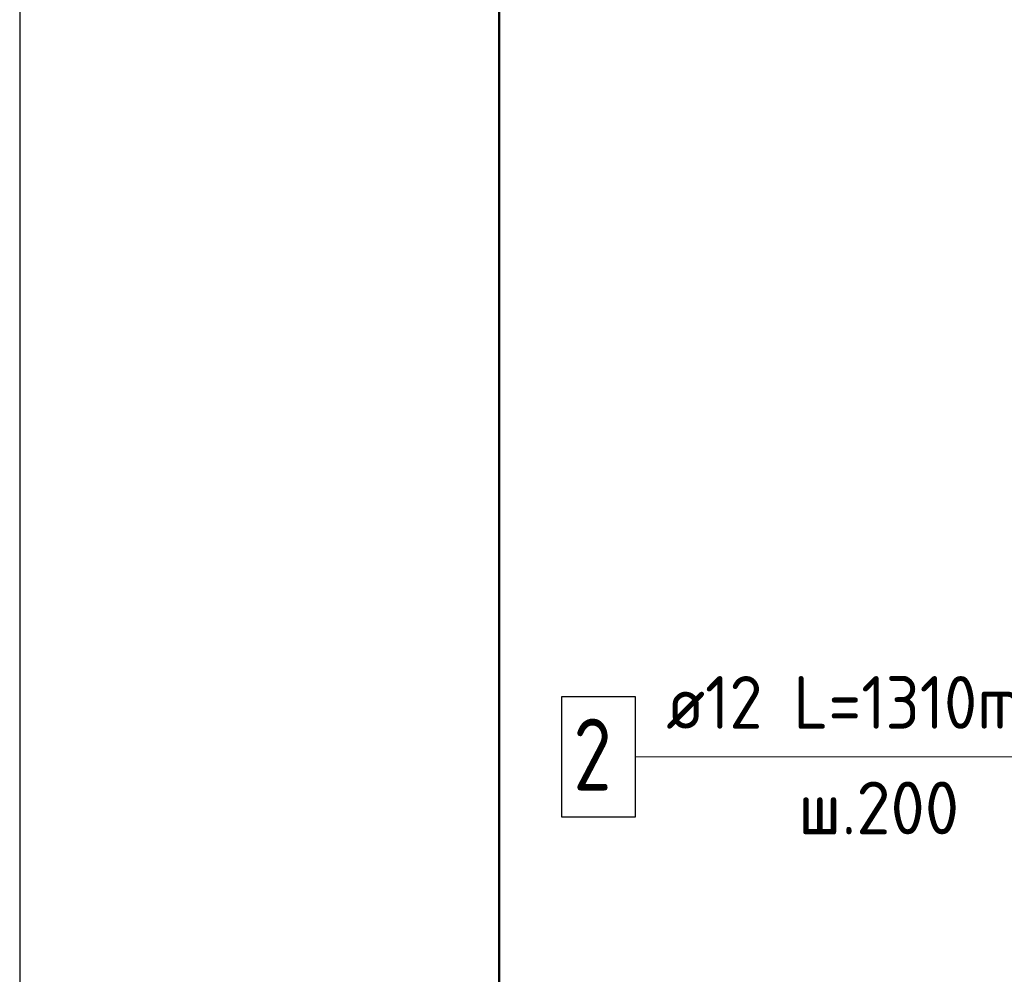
# Model space of a CAD drawing. Header units: millimetres. Extents: x 0 to 42000, y 0 to 29700.
# Tile 8 of 64: x 0 to 4107, y 15852 to 19834. Entities that reach past the tile are written whole.
import ezdxf

# ---------------------------------------------------------------- set-up
doc = ezdxf.new("R2010")
doc.units = ezdxf.units.MM
doc.layers.add('Standard', color=7, linetype='Continuous', lineweight=25)
doc.layers.add('Обрамление П-обр. равн.', color=7, linetype='Continuous', lineweight=25)
doc.styles.add('ISOCPEUR', font='txt')

msp = doc.modelspace()

# ---------------------------------------------------------------- linework, layer by layer
at = {"layer": 'Standard', "color": 7, "linetype": 'Continuous', "lineweight": 25, "transparency": 33554687}
msp.add_line((2000, 29200), (2000, 1058.3), dxfattribs=at)
at = {"layer": 'Standard', "color": 7, "linetype": 'Continuous', "lineweight": 13, "transparency": 33554687}
msp.add_line((5788.2, 16758.8), (2569.6, 16758.8), dxfattribs=at)
at = {"layer": 'Standard', "color": 7, "linetype": 'Continuous', "lineweight": 25, "transparency": 33554687}
msp.add_lwpolyline([(0, 0), (42000, 0), (42000, 29700), (0, 29700), (0, 0)], close=True, dxfattribs=at)
at = {"layer": 'Standard', "color": 7, "linetype": 'Continuous', "lineweight": 50, "transparency": 33554687}
msp.add_lwpolyline([(2000, 29200), (41500, 29200), (41500, 500), (2000, 500), (2000, 29200)], close=True, dxfattribs=at)
at = {"layer": 'Standard', "color": 7, "linetype": 'Continuous', "lineweight": 13, "transparency": 33554687}
msp.add_lwpolyline([(41500, 29200), (2000, 29200), (2000, 3000), (41500, 3000), (41500, 29200)], dxfattribs=at)
at = {"layer": 'Обрамление П-обр. равн.', "color": 7, "linetype": 'Continuous', "lineweight": 25, "transparency": 33554687}
msp.add_lwpolyline([(2259.6, 16508.9), (2569.6, 16508.9), (2569.6, 17008.9), (2259.6, 17008.9), (2259.6, 16508.9)], dxfattribs=at)

# ---------------------------------------------------------------- texts
at = {"layer": 'Обрамление П-обр. равн.', "color": 7, "linetype": 'Continuous', "lineweight": 13, "transparency": 33554687, "attachment_point": 7, "style": 'ISOCPEUR'}
for s, insert, char_height, width in [('\\W0.92;ø12 L=1310mm ', (2697.3, 16876.2), 220, 2058.23), ('\\W0.78;2', (2309.6, 16618.8), 300, 326.397), ('\\W0.95;ш.200 ', (3247.3, 16436.2), 220, 962.136)]:
    msp.add_mtext(s, dxfattribs=dict(at, insert=insert, char_height=char_height, width=width))

doc.saveas('drawing.dxf')
